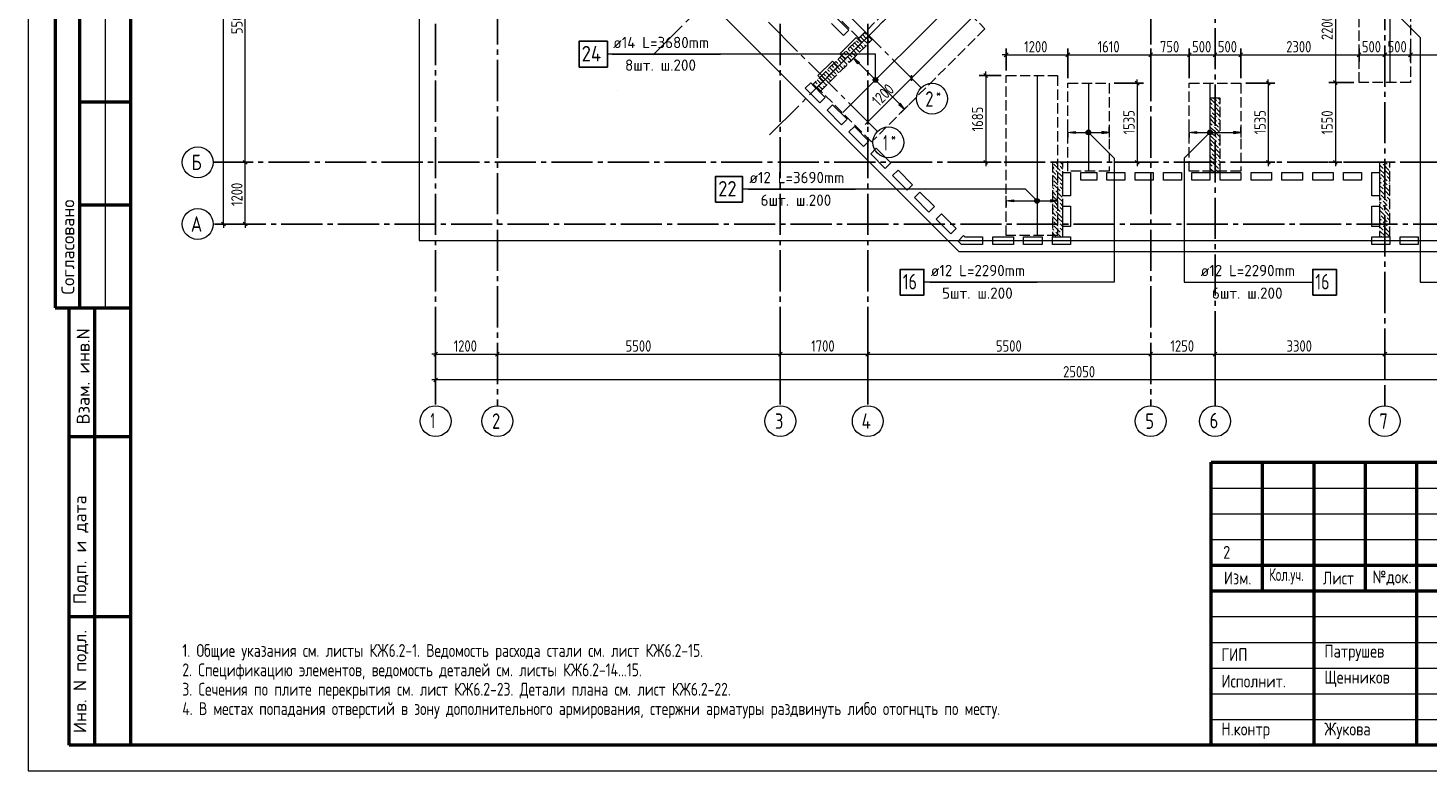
# Model space of a CAD drawing. Header units: millimetres. Extents: x 0 to 43617, y 0 to 59400.
# Tile 1 of 25: x 0 to 27214, y 0 to 14441. Entities that reach past the tile are written whole.
import ezdxf

# ---------------------------------------------------------------- set-up
doc = ezdxf.new("R2010")
doc.units = ezdxf.units.MM
doc.linetypes.add('______2', pattern=[270, 200, -70])
doc.linetypes.add('______5', pattern=[1100, 800, -100, 100, -100])
for name, color, linetype, lineweight in [('Standard', 7, 'Continuous', 25), ('ДОП Верх по У', 7, 'Continuous', 25), ('ЖБ Перекрытие верхний уровень', 7, 'Continuous', 35), ('ЖБ Пилон', 7, 'Continuous', 35), ('Оси', 40, '______5', 18), ('Позиционная метка номер позиции', 7, 'Continuous', 13), ('Примечания', 7, 'Continuous', 25)]:
    doc.layers.add(name, color=color, linetype=linetype, lineweight=lineweight)
doc.styles.add('GOST 2.304-81', font='txt')
doc.styles.add('ISOCPEUR', font='txt')

msp = doc.modelspace()

# ---------------------------------------------------------------- hatches: boundary and pattern name
at = {"layer": 'ДОП Верх по У', "linetype": 'Continuous', "lineweight": 13, "transparency": 33554687}
for points in [[(16134, 13743), (16050, 13856), (16163, 13771)], [(20354, 12391), (20214, 12411), (20354, 12431)], [(22714, 12391), (22574, 12411), (22714, 12431)], [(19154, 11060), (19014, 11080), (19154, 11100)]]:
    msp.add_hatch(color=7, dxfattribs=at).paths.add_polyline_path(points, flags=16)
for points in [[(16438, 13441), (16464, 13468), (16447, 13458)], [(16464, 13468), (16438, 13441), (16438, 13422)], [(16464, 13468), (16438, 13422), (16483, 13468)], [(16483, 13468), (16438, 13422), (16447, 13405)], [(16483, 13468), (16447, 13405), (16500, 13458)], [(16500, 13458), (16447, 13405), (16464, 13396)], [(16500, 13458), (16464, 13396), (16510, 13441)], [(16510, 13441), (16464, 13396), (16483, 13396)], [(16510, 13441), (16483, 13396), (16510, 13422)], [(16510, 13422), (16483, 13396), (16500, 13405)], [(16926, 12951), (17040, 12866), (16955, 12979)], [(20582, 12392), (20582, 12430), (20576, 12411)], [(20582, 12430), (20595, 12379), (20595, 12443)], [(20582, 12430), (20582, 12392), (20595, 12379)], [(20595, 12443), (20614, 12374), (20614, 12449)], [(20595, 12443), (20595, 12379), (20614, 12374)], [(20614, 12449), (20614, 12374), (20633, 12379)], [(20614, 12449), (20633, 12379), (20633, 12443)], [(20633, 12443), (20633, 12379), (20646, 12392)], [(20633, 12443), (20646, 12392), (20646, 12430)], [(20646, 12430), (20646, 12392), (20651, 12411)], [(20874, 12391), (21014, 12411), (20874, 12431)], [(22942, 12392), (22942, 12430), (22936, 12411)], [(22942, 12430), (22955, 12379), (22955, 12443)], [(22942, 12430), (22942, 12392), (22955, 12379)], [(22955, 12443), (22974, 12374), (22974, 12449)], [(22955, 12443), (22955, 12379), (22974, 12374)], [(22974, 12449), (22974, 12374), (22993, 12379)], [(22974, 12449), (22993, 12379), (22993, 12443)], [(22993, 12443), (22993, 12379), (23006, 12392)], [(22993, 12443), (23006, 12392), (23006, 12430)], [(23006, 12430), (23006, 12392), (23011, 12411)], [(23434, 12391), (23574, 12411), (23434, 12431)], [(19582, 11061), (19582, 11099), (19577, 11080)], [(19582, 11099), (19595, 11048), (19595, 11112)], [(19582, 11099), (19582, 11061), (19595, 11048)], [(19595, 11112), (19614, 11043), (19614, 11118)], [(19595, 11112), (19595, 11048), (19614, 11043)], [(19614, 11118), (19614, 11043), (19633, 11048)], [(19614, 11118), (19633, 11048), (19633, 11112)], [(19633, 11112), (19633, 11048), (19646, 11061)], [(19633, 11112), (19646, 11061), (19646, 11099)], [(19646, 11099), (19646, 11061), (19651, 11080)], [(19874, 11060), (20014, 11080), (19874, 11100)]]:
    msp.add_hatch(color=7, dxfattribs=at).paths.add_polyline_path(points)
at = {"layer": 'ЖБ Пилон', "linetype": 'Continuous', "lineweight": 18, "transparency": 33554687}
for points in [[(16314, 14293), (16321, 14300), (16327, 14293), (16321, 14287)], [(16314, 14213), (16321, 14220), (16327, 14213), (16321, 14207)], [(15914, 13893), (15921, 13900), (15927, 13893), (15921, 13887)], [(15994, 13973), (16001, 13980), (16007, 13973), (16001, 13967)], [(16074, 14053), (16081, 14060), (16087, 14053), (16081, 14047)], [(16114, 13933), (16121, 13940), (16127, 13933), (16121, 13927)], [(16154, 14133), (16161, 14140), (16167, 14133), (16161, 14127)], [(16194, 14013), (16201, 14020), (16207, 14013), (16201, 14007)], [(16234, 14133), (16241, 14140), (16247, 14133), (16241, 14127)], [(15674, 13653), (15681, 13660), (15687, 13653), (15681, 13647)], [(15754, 13733), (15761, 13740), (15767, 13733), (15761, 13727)], [(15794, 13613), (15801, 13620), (15807, 13613), (15801, 13607)], [(15834, 13733), (15841, 13740), (15847, 13733), (15841, 13727)], [(15914, 13813), (15921, 13820), (15927, 13813), (15921, 13807)], [(16034, 13853), (16041, 13860), (16047, 13853), (16041, 13847)], [(15354, 13333), (15361, 13340), (15367, 13333), (15361, 13327)], [(15434, 13333), (15441, 13340), (15447, 13333), (15441, 13327)], [(15514, 13493), (15521, 13500), (15527, 13493), (15521, 13487)], [(15514, 13413), (15521, 13420), (15527, 13413), (15521, 13407)], [(15594, 13573), (15601, 13580), (15607, 13573), (15601, 13567)], [(15634, 13453), (15641, 13460), (15647, 13453), (15641, 13447)], [(15714, 13533), (15721, 13540), (15727, 13533), (15721, 13527)], [(15394, 13213), (15401, 13220), (15407, 13213), (15401, 13207)], [(22994, 12813), (23001, 12820), (23007, 12813), (23001, 12807)], [(23034, 12933), (23041, 12940), (23047, 12933), (23041, 12927)], [(23074, 12813), (23081, 12820), (23087, 12813), (23081, 12807)], [(23114, 13013), (23121, 13020), (23127, 13013), (23121, 13007)], [(23154, 12893), (23161, 12900), (23167, 12893), (23161, 12887)], [(23034, 12533), (23041, 12540), (23047, 12533), (23041, 12527)], [(23114, 12693), (23121, 12700), (23127, 12693), (23121, 12687)], [(23114, 12613), (23121, 12620), (23127, 12613), (23121, 12607)], [(22994, 12413), (23001, 12420), (23007, 12413), (23001, 12407)], [(23074, 12413), (23081, 12420), (23087, 12413), (23081, 12407)], [(23114, 12293), (23121, 12300), (23127, 12293), (23121, 12287)], [(23154, 12493), (23161, 12500), (23167, 12493), (23161, 12487)], [(22994, 12013), (23001, 12020), (23007, 12013), (23001, 12007)], [(23034, 12133), (23041, 12140), (23047, 12133), (23041, 12127)], [(23074, 12013), (23081, 12020), (23087, 12013), (23081, 12007)], [(23114, 12213), (23121, 12220), (23127, 12213), (23121, 12207)], [(23154, 12093), (23161, 12100), (23167, 12093), (23161, 12087)], [(19914, 11813), (19921, 11820), (19927, 11813), (19921, 11807)], [(20034, 11773), (20041, 11780), (20047, 11773), (20041, 11767)], [(23034, 11733), (23041, 11740), (23047, 11733), (23041, 11727)], [(23114, 11893), (23121, 11900), (23127, 11893), (23121, 11887)], [(23114, 11813), (23121, 11820), (23127, 11813), (23121, 11807)], [(26314, 11813), (26321, 11820), (26327, 11813), (26321, 11807)], [(26434, 11773), (26441, 11780), (26447, 11773), (26441, 11767)], [(19914, 11493), (19921, 11500), (19927, 11493), (19921, 11487)], [(19954, 11693), (19961, 11700), (19967, 11693), (19961, 11687)], [(19994, 11573), (20001, 11580), (20007, 11573), (20001, 11567)], [(20034, 11453), (20041, 11460), (20047, 11453), (20041, 11447)], [(20074, 11653), (20081, 11660), (20087, 11653), (20081, 11647)], [(23154, 11693), (23161, 11700), (23167, 11693), (23161, 11687)], [(26274, 11613), (26281, 11620), (26287, 11613), (26281, 11607)], [(26314, 11493), (26321, 11500), (26327, 11493), (26321, 11487)], [(26354, 11693), (26361, 11700), (26367, 11693), (26361, 11687)], [(26394, 11573), (26401, 11580), (26407, 11573), (26401, 11567)], [(26434, 11453), (26441, 11460), (26447, 11453), (26441, 11447)], [(19914, 11413), (19921, 11420), (19927, 11413), (19921, 11407)], [(19954, 11293), (19961, 11300), (19967, 11293), (19961, 11287)], [(19994, 11173), (20001, 11180), (20007, 11173), (20001, 11167)], [(20034, 11373), (20041, 11380), (20047, 11373), (20041, 11367)], [(20074, 11253), (20081, 11260), (20087, 11253), (20081, 11247)], [(26274, 11213), (26281, 11220), (26287, 11213), (26281, 11207)], [(26314, 11413), (26321, 11420), (26327, 11413), (26321, 11407)], [(26354, 11293), (26361, 11300), (26367, 11293), (26361, 11287)], [(26394, 11173), (26401, 11180), (26407, 11173), (26401, 11167)], [(26434, 11373), (26441, 11380), (26447, 11373), (26441, 11367)], [(19914, 11093), (19921, 11100), (19927, 11093), (19921, 11087)], [(19914, 11013), (19921, 11020), (19927, 11013), (19921, 11007)], [(19954, 10893), (19961, 10900), (19967, 10893), (19961, 10887)], [(20034, 11053), (20041, 11060), (20047, 11053), (20041, 11047)], [(20034, 10973), (20041, 10980), (20047, 10973), (20041, 10967)], [(26314, 11093), (26321, 11100), (26327, 11093), (26321, 11087)], [(26314, 11013), (26321, 11020), (26327, 11013), (26321, 11007)], [(26354, 10893), (26361, 10900), (26367, 10893), (26361, 10887)], [(26434, 11053), (26441, 11060), (26447, 11053), (26441, 11047)], [(26434, 10973), (26441, 10980), (26447, 10973), (26441, 10967)], [(19914, 10693), (19921, 10700), (19927, 10693), (19921, 10687)], [(19914, 10613), (19921, 10620), (19927, 10613), (19921, 10607)], [(19994, 10773), (20001, 10780), (20007, 10773), (20001, 10767)], [(20034, 10653), (20041, 10660), (20047, 10653), (20041, 10647)], [(20074, 10853), (20081, 10860), (20087, 10853), (20081, 10847)], [(26274, 10813), (26281, 10820), (26287, 10813), (26281, 10807)], [(26314, 10693), (26321, 10700), (26327, 10693), (26321, 10687)], [(26314, 10613), (26321, 10620), (26327, 10613), (26321, 10607)], [(26394, 10773), (26401, 10780), (26407, 10773), (26401, 10767)], [(26434, 10653), (26441, 10660), (26447, 10653), (26441, 10647)], [(19954, 10493), (19961, 10500), (19967, 10493), (19961, 10487)], [(20034, 10573), (20041, 10580), (20047, 10573), (20041, 10567)], [(20074, 10453), (20081, 10460), (20087, 10453), (20081, 10447)], [(26274, 10413), (26281, 10420), (26287, 10413), (26281, 10407)], [(26354, 10493), (26361, 10500), (26367, 10493), (26361, 10487)], [(26434, 10573), (26441, 10580), (26447, 10573), (26441, 10567)]]:
    msp.add_hatch(color=7, dxfattribs=at).paths.add_polyline_path(points, flags=16)
at = {"layer": 'Позиционная метка номер позиции', "linetype": 'Continuous', "lineweight": 13, "transparency": 33554687}
for points in [[(16429, 13432), (16519, 13432), (16513, 13454)], [(16429, 13432), (16513, 13454), (16435, 13454)], [(16435, 13409), (16519, 13432), (16429, 13432)], [(16435, 13454), (16513, 13454), (16496, 13470)], [(16435, 13454), (16496, 13470), (16451, 13470)], [(16435, 13409), (16513, 13409), (16519, 13432)], [(16451, 13393), (16513, 13409), (16435, 13409)], [(16451, 13470), (16496, 13470), (16474, 13477)], [(16451, 13393), (16496, 13393), (16513, 13409)], [(16496, 13393), (16451, 13393), (16474, 13387)], [(20571, 12422), (20603, 12454), (20582, 12443)], [(20603, 12454), (20571, 12422), (20571, 12400)], [(20603, 12454), (20571, 12400), (20625, 12454)], [(20625, 12454), (20571, 12400), (20582, 12379)], [(20625, 12454), (20582, 12379), (20646, 12443)], [(20646, 12443), (20582, 12379), (20603, 12368)], [(20646, 12443), (20603, 12368), (20657, 12422)], [(20657, 12422), (20603, 12368), (20625, 12368)], [(20657, 12422), (20625, 12368), (20657, 12400)], [(20657, 12400), (20625, 12368), (20646, 12379)], [(23006, 12379), (22942, 12443), (22931, 12422)], [(23006, 12379), (22931, 12422), (22985, 12368)], [(22985, 12368), (22931, 12422), (22931, 12400)], [(22985, 12368), (22931, 12400), (22963, 12368)], [(22963, 12368), (22931, 12400), (22942, 12379)], [(23017, 12400), (22963, 12454), (22942, 12443)], [(23017, 12400), (22942, 12443), (23006, 12379)], [(23017, 12422), (22985, 12454), (22963, 12454)], [(23017, 12422), (22963, 12454), (23017, 12400)], [(22985, 12454), (23017, 12422), (23006, 12443)], [(19582, 11048), (19625, 11123), (19571, 11069)], [(19571, 11069), (19625, 11123), (19603, 11123)], [(19571, 11069), (19603, 11123), (19571, 11091)], [(19571, 11091), (19603, 11123), (19582, 11112)], [(19582, 11048), (19646, 11112), (19625, 11123)], [(19603, 11037), (19646, 11112), (19582, 11048)], [(19603, 11037), (19657, 11091), (19646, 11112)], [(19625, 11037), (19657, 11091), (19603, 11037)], [(19625, 11037), (19657, 11069), (19657, 11091)], [(19657, 11069), (19625, 11037), (19646, 11048)]]:
    msp.add_hatch(color=7, dxfattribs=at).paths.add_polyline_path(points)

# ---------------------------------------------------------------- linework, layer by layer
at = {"layer": 'Standard', "color": 7, "linetype": 'Continuous', "lineweight": 13, "transparency": 33554687}
for p, q in [((17173, 13468), (21846, 18142)), ((4221, 11830), (4221, 17330)), ((1500, 15500), (1500, 9000)), ((19014, 13917), (18939, 13917)), ((19014, 13917), (20214, 13917)), ((20214, 13917), (21824, 13917)), ((21824, 13917), (22574, 13917)), ((22574, 13917), (23074, 13917)), ((23074, 13917), (23574, 13917)), ((23574, 13917), (25874, 13917)), ((25874, 13917), (26374, 13917)), ((26374, 13917), (26874, 13917)), ((26874, 13917), (28874, 13917)), ((16324, 12619), (17173, 13468)), ((18617, 13517), (18617, 13592)), ((21562, 13367), (21562, 13442)), ((24110, 13367), (24110, 13442)), ((25413, 13380), (25413, 11830)), ((16324, 12619), (16271, 12566)), ((18617, 11830), (18617, 11755)), ((21562, 11830), (21562, 11755)), ((24110, 11830), (24110, 11755)), ((25413, 11830), (25413, 11755)), ((3802, 10630), (3802, 10555)), ((4221, 10630), (4221, 10555)), ((7924, 8100), (7849, 8100)), ((7924, 8100), (9124, 8100)), ((9124, 8100), (14624, 8100)), ((14624, 8100), (16324, 8100)), ((16324, 8100), (21824, 8100)), ((21824, 8100), (23074, 8100)), ((23074, 8100), (26374, 8100)), ((26374, 8100), (29674, 8100)), ((7924, 7600), (7849, 7600)), ((32974, 7600), (7924, 7600)), ((23000, 5500), (29500, 5500)), ((23000, 5000), (29500, 5000)), ((23000, 4500), (29500, 4500)), ((23000, 3000), (29500, 3000)), ((23000, 2500), (29500, 2500)), ((23000, 2500), (29500, 2500)), ((23000, 2000), (29500, 2000)), ((23000, 2000), (29500, 2000)), ((23000, 1500), (29500, 1500)), ((23000, 1000), (29500, 1000))]:
    msp.add_line(p, q, dxfattribs=at)
at = {"layer": 'Standard', "color": 7, "linetype": 'Continuous', "lineweight": 50, "transparency": 33554687}
for p, q in [((527, 15500), (527, 9000)), ((527, 15500), (527, 9000)), ((1000, 15500), (1000, 9000)), ((2000, 13000), (1000, 13000)), ((2000, 11000), (1000, 11000)), ((0, 9000), (6, 9000)), ((527, 9000), (2000, 9000)), ((800, 500), (800, 9000)), ((800, 500), (800, 9000)), ((1300, 500), (1300, 9000)), ((800, 6500), (2000, 6500)), ((23000, 500), (23000, 6000)), ((23000, 6000), (41500, 6000)), ((24000, 3500), (24000, 6000)), ((25000, 500), (25000, 6000)), ((26000, 3500), (26000, 6000)), ((27000, 500), (27000, 6000)), ((23000, 4000), (29500, 4000)), ((23000, 4000), (29500, 4000)), ((23000, 3500), (29500, 3500)), ((23000, 3500), (29500, 3500)), ((800, 3000), (2000, 3000)), ((2000, 500), (800, 500))]:
    msp.add_line(p, q, dxfattribs=at)
at = {"layer": 'Standard', "color": 7, "linetype": 'Continuous', "lineweight": 25, "transparency": 33554687}
for p, q in [((18977, 13880), (19051, 13955)), ((20177, 13880), (20251, 13955)), ((21786, 13880), (21861, 13955)), ((22536, 13880), (22611, 13955)), ((23036, 13880), (23111, 13955)), ((23536, 13880), (23611, 13955)), ((25836, 13880), (25911, 13955)), ((26336, 13880), (26411, 13955)), ((26836, 13880), (26911, 13955)), ((17173, 13415), (17173, 13521)), ((18579, 13555), (18654, 13480)), ((21524, 13405), (21599, 13330)), ((24072, 13405), (24147, 13330)), ((25376, 13418), (25451, 13343)), ((16324, 12566), (16324, 12672)), ((4258, 11793), (4183, 11868)), ((18579, 11868), (18654, 11793)), ((21524, 11868), (21599, 11793)), ((24072, 11868), (24147, 11793)), ((25376, 11868), (25451, 11793)), ((3839, 10593), (3764, 10668)), ((4258, 10593), (4183, 10668)), ((7886, 8063), (7961, 8138)), ((9086, 8063), (9161, 8138)), ((14586, 8063), (14661, 8138)), ((16286, 8063), (16361, 8138)), ((21786, 8063), (21861, 8138)), ((23036, 8063), (23111, 8138)), ((26336, 8063), (26411, 8138)), ((7961, 7638), (7886, 7563)), ((23000, 500), (41500, 500)), ((23000, 500), (41500, 500)), ((23000, 500), (41500, 500))]:
    msp.add_line(p, q, dxfattribs=at)
at = {"layer": 'Standard', "color": 251, "linetype": 'Continuous', "lineweight": -3, "true_color": 0x656565, "transparency": 33554687}
for p, q in [((19014, 13917), (19014, 14042)), ((19014, 13917), (19014, 13792)), ((19014, 13917), (19014, 13617)), ((20214, 13917), (20214, 14042)), ((20214, 13917), (20214, 13792)), ((20214, 13917), (20214, 13467)), ((21824, 13917), (21824, 14042)), ((21824, 13917), (21824, 13792)), ((21824, 13917), (21824, 13267)), ((22574, 13917), (22574, 14042)), ((22574, 13917), (22574, 13792)), ((22574, 13917), (22574, 13467)), ((23074, 13917), (23074, 14042)), ((23074, 13917), (23074, 13792)), ((23074, 13917), (23074, 13717)), ((23574, 13917), (23574, 14042)), ((23574, 13917), (23574, 13792)), ((23574, 13917), (23574, 13467)), ((25874, 13917), (25874, 14042)), ((25874, 13917), (25874, 13792)), ((25874, 13917), (25874, 13917)), ((26374, 13917), (26374, 14042)), ((26374, 13917), (26374, 13792)), ((26374, 13917), (26374, 13639)), ((26874, 13917), (26874, 14042)), ((26874, 13917), (26874, 13792)), ((26874, 13917), (26874, 13917)), ((17173, 13468), (17084, 13556)), ((17173, 13468), (17261, 13379)), ((17173, 13468), (17291, 13349)), ((18617, 13517), (18492, 13517)), ((18617, 13517), (18742, 13517)), ((18617, 13517), (18914, 13517)), ((21562, 13367), (21114, 13367)), ((21562, 13367), (21437, 13367)), ((21562, 13367), (21687, 13367)), ((24110, 13367), (23674, 13367)), ((24110, 13367), (23985, 13367)), ((24110, 13367), (24235, 13367)), ((25413, 13380), (25288, 13380)), ((25413, 13380), (25538, 13380)), ((25413, 13380), (25774, 13380)), ((16324, 12619), (16236, 12707)), ((16324, 12619), (16412, 12531)), ((16324, 12619), (16443, 12501)), ((4221, 11830), (4096, 11830)), ((4221, 11830), (4346, 11830)), ((4221, 11830), (4221, 11830)), ((18617, 11830), (18492, 11830)), ((18617, 11830), (18742, 11830)), ((18617, 11830), (18914, 11830)), ((21562, 11830), (21114, 11830)), ((21562, 11830), (21437, 11830)), ((21562, 11830), (21687, 11830)), ((24110, 11830), (23674, 11830)), ((24110, 11830), (23985, 11830)), ((24110, 11830), (24235, 11830)), ((25413, 11830), (25288, 11830)), ((25413, 11830), (25363, 11830)), ((25413, 11830), (25538, 11830)), ((3802, 10630), (3677, 10630)), ((3802, 10630), (3700, 10630)), ((3802, 10630), (3927, 10630)), ((4221, 10630), (4096, 10630)), ((4221, 10630), (4346, 10630)), ((4221, 10630), (4221, 10630)), ((7924, 8100), (7924, 8225)), ((9124, 8100), (9124, 8225)), ((14624, 8100), (14624, 8225)), ((16324, 8100), (16324, 8225)), ((21824, 8100), (21824, 8225)), ((23074, 8100), (23074, 8225)), ((26374, 8100), (26374, 8225)), ((7924, 8100), (7924, 7975)), ((7924, 8100), (7924, 7648)), ((9124, 8100), (9124, 7975)), ((9124, 8100), (9124, 7648)), ((14624, 8100), (14624, 7975)), ((14624, 8100), (14624, 7648)), ((16324, 8100), (16324, 7975)), ((16324, 8100), (16324, 7648)), ((21824, 8100), (21824, 7975)), ((21824, 8100), (21824, 7648)), ((23074, 8100), (23074, 7975)), ((23074, 8100), (23074, 7648)), ((26374, 8100), (26374, 7975)), ((26374, 8100), (26374, 7648)), ((7924, 7600), (7924, 7725)), ((7924, 7600), (7924, 7475)), ((7924, 7600), (7924, 7550))]:
    msp.add_line(p, q, dxfattribs=at)
at = {"layer": 'Standard', "color": 7, "linetype": 'Continuous', "lineweight": 13, "transparency": 33554687}
msp.add_lwpolyline([(0, 0), (42000, 0), (42000, 59400), (0, 59400), (0, 0)], close=True, dxfattribs=at)
at = {"layer": 'Standard', "color": 7, "linetype": 'Continuous', "lineweight": 50, "transparency": 33554687}
msp.add_lwpolyline([(2000, 58900), (41500, 58900), (41500, 500), (2000, 500), (2000, 58900)], close=True, dxfattribs=at)
at = {"layer": 'Standard', "color": 7, "linetype": 'Continuous', "lineweight": 13, "transparency": 33554687}
for points in [[(3802, 10630), (3802, 33448), (3802, 33448), (3802, 57120)], [(25413, 15580), (25413, 14203), (25413, 14203), (25413, 13380)], [(18617, 13517), (18617, 12400), (18617, 12400), (18617, 11830)], [(21562, 13367), (21562, 12352), (21562, 12352), (21562, 11830)], [(24110, 13367), (24110, 12364), (24110, 12364), (24110, 11830)], [(4221, 10630), (4221, 10920), (4221, 10920), (4221, 11830)]]:
    msp.add_lwpolyline(points, dxfattribs=at)
at = {"layer": 'Standard', "color": 254, "linetype": 'Continuous', "lineweight": 13, "true_color": 0xc4c4ff, "transparency": 33554687}
msp.add_lwpolyline([(7605, 10311), (32674, 10311), (32674, 57020), (7605, 57020), (7605, 10311)], dxfattribs=at)
at = {"layer": 'ДОП Верх по У', "color": 7, "linetype": 'Continuous', "lineweight": 18, "transparency": 33554687}
for p, q in [((26474, 15574), (26474, 13386)), ((18029, 14987), (15839, 12796)), ((19614, 13511), (19614, 10411)), ((20614, 13361), (20614, 11661)), ((22974, 13361), (22974, 11661))]:
    msp.add_line(p, q, dxfattribs=at)
at = {"layer": 'ДОП Верх по У', "color": 7, "linetype": 'Continuous', "lineweight": 13, "transparency": 33554687}
for p, q in [((11354, 13932), (13462, 13932)), ((14001, 11306), (16087, 11306)), ((17528, 9500), (19614, 9500)), ((22774, 9500), (24860, 9500))]:
    msp.add_line(p, q, dxfattribs=at)
at = {"layer": 'ДОП Верх по У', "color": 251, "linetype": 'Continuous', "lineweight": 13, "true_color": 0x494949, "transparency": 33554687}
for p, q in [((16050, 13856), (16120, 13927)), ((16050, 13856), (15979, 13785)), ((16050, 13856), (16163, 13771)), ((16134, 13743), (16050, 13856)), ((16050, 13856), (16050, 13856)), ((16163, 13771), (16134, 13743)), ((16149, 13757), (16453, 13453)), ((16447, 13405), (16447, 13405)), ((16495, 13410), (16941, 12965)), ((16500, 13458), (16500, 13458)), ((16955, 12979), (16926, 12951)), ((16926, 12951), (17040, 12866)), ((17040, 12866), (16955, 12979)), ((17040, 12866), (16969, 12795)), ((17040, 12866), (17110, 12937)), ((17040, 12866), (17040, 12866)), ((20214, 12411), (20214, 12511)), ((20214, 12411), (20354, 12431)), ((20354, 12391), (20214, 12411)), ((20214, 12411), (20214, 12311)), ((20214, 12411), (20214, 12411)), ((20354, 12431), (20354, 12391)), ((20354, 12411), (20584, 12411)), ((20614, 12449), (20614, 12449)), ((20614, 12374), (20614, 12374)), ((20644, 12411), (20874, 12411)), ((21014, 12411), (20874, 12431)), ((20874, 12431), (20874, 12391)), ((20874, 12391), (21014, 12411)), ((21014, 12411), (21014, 12511)), ((21014, 12411), (21014, 12311)), ((21014, 12411), (21014, 12411)), ((22574, 12411), (22574, 12511)), ((22574, 12411), (22714, 12431)), ((22714, 12391), (22574, 12411)), ((22574, 12411), (22574, 12311)), ((22574, 12411), (22574, 12411)), ((22714, 12431), (22714, 12391)), ((22714, 12411), (22944, 12411)), ((22974, 12449), (22974, 12449)), ((22974, 12374), (22974, 12374)), ((23004, 12411), (23434, 12411)), ((23574, 12411), (23434, 12431)), ((23434, 12431), (23434, 12391)), ((23434, 12391), (23574, 12411)), ((23574, 12411), (23574, 12511)), ((23574, 12411), (23574, 12311)), ((23574, 12411), (23574, 12411)), ((19014, 11080), (19014, 11180)), ((20014, 11080), (20014, 11180)), ((19014, 11080), (19154, 11100)), ((19154, 11060), (19014, 11080)), ((19014, 11080), (19014, 10980)), ((19014, 11080), (19014, 11080)), ((19154, 11100), (19154, 11060)), ((19154, 11080), (19584, 11080)), ((19614, 11118), (19614, 11118)), ((19614, 11043), (19614, 11043)), ((19644, 11080), (19874, 11080)), ((20014, 11080), (19874, 11100)), ((19874, 11100), (19874, 11060)), ((19874, 11060), (20014, 11080)), ((20014, 11080), (20014, 10980)), ((20014, 11080), (20014, 11080))]:
    msp.add_line(p, q, dxfattribs=at)
at = {"layer": 'ДОП Верх по У', "color": 7, "linetype": 'Continuous', "lineweight": 25, "transparency": 33554687}
for points in [[(10712, 13682), (11262, 13682), (11262, 14182), (10712, 14182), (10712, 13682)], [(13367, 11056), (13887, 11056), (13887, 11556), (13367, 11556), (13367, 11056)], [(16954, 9250), (17414, 9250), (17414, 9750), (16954, 9750), (16954, 9250)], [(24974, 9250), (25434, 9250), (25434, 9750), (24974, 9750), (24974, 9250)]]:
    msp.add_lwpolyline(points, dxfattribs=at)
at = {"layer": 'ДОП Верх по У', "color": 251, "linetype": 'Continuous', "lineweight": 13, "true_color": 0x494949, "transparency": 33554687}
for centre in [(16474, 13432), (20614, 12411), (22974, 12411), (19614, 11080)]:
    msp.add_circle(centre, 37.5, dxfattribs=at)
at = {"layer": 'ЖБ Перекрытие верхний уровень', "color": 7, "linetype": 'Continuous', "lineweight": 18, "transparency": 33554687}
for p, q in [((10527, 17667), (15264, 12929)), ((15851, 14294), (15618, 14527)), ((15724, 14633), (15957, 14400)), ((15781, 13940), (16099, 14259)), ((15957, 14400), (15851, 14294)), ((16205, 14152), (15887, 13834)), ((16099, 14259), (16205, 14152)), ((15887, 13834), (15781, 13940)), ((15356, 13516), (15639, 13799)), ((15745, 13693), (15462, 13410)), ((15639, 13799), (15745, 13693)), ((15109, 13269), (15215, 13375)), ((15215, 13375), (15498, 13092)), ((15462, 13410), (15356, 13516)), ((15392, 12986), (15109, 13269)), ((15498, 13092), (15392, 12986)), ((15264, 12929), (18094, 10100)), ((15533, 12844), (15639, 12950)), ((15816, 12561), (15533, 12844)), ((15639, 12950), (15922, 12668)), ((15922, 12668), (15816, 12561)), ((15957, 12420), (16063, 12526)), ((16063, 12526), (16346, 12243)), ((16240, 12137), (15957, 12420)), ((16346, 12243), (16240, 12137)), ((16382, 11996), (16488, 12102)), ((16664, 11713), (16382, 11996)), ((16488, 12102), (16771, 11819)), ((16771, 11819), (16664, 11713)), ((16806, 11571), (16912, 11678)), ((17089, 11289), (16806, 11571)), ((16912, 11678), (17195, 11395)), ((20114, 11630), (20264, 11630)), ((20114, 11180), (20114, 11630)), ((20264, 11630), (20264, 11180)), ((20464, 11480), (20464, 11630)), ((20464, 11630), (20774, 11630)), ((20774, 11480), (20464, 11480)), ((20774, 11630), (20774, 11480)), ((20974, 11630), (21324, 11630)), ((20974, 11480), (20974, 11630)), ((21324, 11480), (20974, 11480)), ((21324, 11630), (21324, 11480)), ((21524, 11480), (21524, 11630)), ((21524, 11630), (21874, 11630)), ((21874, 11480), (21524, 11480)), ((21874, 11630), (21874, 11480)), ((22074, 11630), (22424, 11630)), ((22074, 11480), (22074, 11630)), ((22424, 11480), (22074, 11480)), ((22424, 11630), (22424, 11480)), ((22624, 11480), (22624, 11630)), ((22624, 11630), (22974, 11630)), ((22974, 11480), (22624, 11480)), ((22974, 11630), (22974, 11480)), ((23174, 11630), (23574, 11630)), ((23174, 11480), (23174, 11630)), ((23574, 11480), (23174, 11480)), ((23574, 11630), (23574, 11480)), ((23774, 11480), (23774, 11630)), ((23774, 11630), (24174, 11630)), ((24174, 11480), (23774, 11480)), ((24174, 11630), (24174, 11480)), ((24374, 11630), (24774, 11630)), ((24374, 11480), (24374, 11630)), ((24774, 11480), (24374, 11480)), ((24774, 11630), (24774, 11480)), ((24974, 11480), (24974, 11630)), ((24974, 11630), (25374, 11630)), ((25374, 11480), (24974, 11480)), ((25374, 11630), (25374, 11480)), ((25574, 11630), (25924, 11630)), ((25574, 11480), (25574, 11630)), ((25924, 11480), (25574, 11480)), ((25924, 11630), (25924, 11480)), ((26124, 11180), (26124, 11630)), ((26124, 11630), (26274, 11630)), ((26274, 11630), (26274, 11180)), ((17195, 11395), (17089, 11289)), ((17230, 11147), (17336, 11253)), ((17336, 11253), (17619, 10970)), ((20264, 11180), (20114, 11180)), ((26274, 11180), (26124, 11180)), ((17513, 10864), (17230, 11147)), ((17619, 10970), (17513, 10864)), ((20114, 10580), (20114, 10980)), ((20114, 10980), (20264, 10980)), ((20264, 10980), (20264, 10580)), ((26124, 10980), (26274, 10980)), ((26124, 10580), (26124, 10980)), ((26274, 10980), (26274, 10580)), ((17654, 10723), (17760, 10829)), ((17937, 10440), (17654, 10723)), ((17760, 10829), (18043, 10546)), ((18043, 10546), (17937, 10440)), ((18079, 10299), (18185, 10405)), ((18185, 10405), (18210, 10380)), ((18210, 10380), (18554, 10380)), ((18554, 10380), (18554, 10230)), ((18754, 10380), (19154, 10380)), ((18754, 10230), (18754, 10380)), ((19154, 10380), (19154, 10230)), ((19354, 10230), (19354, 10380)), ((19354, 10380), (19714, 10380)), ((19714, 10380), (19714, 10230)), ((19914, 10380), (20264, 10380)), ((19914, 10230), (19914, 10380)), ((20264, 10580), (20114, 10580)), ((20264, 10380), (20264, 10230)), ((26274, 10580), (26124, 10580)), ((26124, 10230), (26124, 10380)), ((26124, 10380), (26474, 10380)), ((26474, 10380), (26474, 10230)), ((26674, 10380), (27024, 10380)), ((26674, 10230), (26674, 10380)), ((27024, 10380), (27024, 10230)), ((18147, 10230), (18079, 10299)), ((18094, 10100), (33074, 10100)), ((18554, 10230), (18147, 10230)), ((19154, 10230), (18754, 10230)), ((19714, 10230), (19354, 10230)), ((20264, 10230), (19914, 10230)), ((26474, 10230), (26124, 10230)), ((27024, 10230), (26674, 10230))]:
    msp.add_line(p, q, dxfattribs=at)
at = {"layer": 'ЖБ Пилон', "color": 253, "linetype": '______2', "lineweight": 13, "true_color": 0xa0a0a0, "transparency": 33554687}
for p, q in [((16276, 14365), (15250, 13339)), ((15392, 13198), (16417, 14223)), ((16417, 14223), (16276, 14365)), ((15250, 13339), (15392, 13198)), ((22974, 13080), (22974, 11630)), ((23174, 13080), (22974, 13080)), ((23174, 11630), (23174, 13080)), ((19914, 11830), (19914, 10380)), ((20114, 11830), (19914, 11830)), ((20114, 10380), (20114, 11830)), ((26274, 11830), (26274, 10380)), ((26474, 11830), (26274, 11830)), ((26474, 10380), (26474, 11830)), ((22974, 11630), (23174, 11630)), ((19914, 10380), (20114, 10380)), ((26274, 10380), (26474, 10380))]:
    msp.add_line(p, q, dxfattribs=at)
at = {"layer": 'ЖБ Пилон', "color": 9, "linetype": 'Continuous', "lineweight": 18, "true_color": 0xc7c7c7, "transparency": 33554687}
for p, q in [((16063, 14152), (16181, 14033)), ((16103, 14192), (16141, 14153)), ((16143, 14232), (16221, 14153)), ((16183, 14272), (16221, 14233)), ((16221, 14233), (16324, 14130)), ((16223, 14312), (16301, 14233)), ((16263, 14352), (16301, 14313)), ((16381, 14233), (16341, 14273)), ((16341, 14193), (16364, 14170)), ((16404, 14210), (16381, 14233)), ((15823, 13912), (15901, 13833)), ((15863, 13952), (15901, 13913)), ((15903, 13992), (16021, 13873)), ((15943, 14032), (15981, 13993)), ((15983, 14072), (16101, 13953)), ((16084, 13890), (16021, 13953)), ((16023, 14112), (16061, 14073)), ((16164, 13970), (16101, 14033)), ((16221, 14073), (16181, 14113)), ((16244, 14050), (16221, 14073)), ((16261, 14113), (16284, 14090)), ((15543, 13632), (15581, 13593)), ((15583, 13672), (15701, 13553)), ((15623, 13712), (15661, 13673)), ((15663, 13752), (15781, 13633)), ((15764, 13570), (15701, 13633)), ((15703, 13792), (15741, 13753)), ((15743, 13832), (15821, 13753)), ((15821, 13673), (15781, 13713)), ((15783, 13872), (15821, 13833)), ((15821, 13833), (15924, 13730)), ((15844, 13650), (15821, 13673)), ((15861, 13713), (15884, 13690)), ((15981, 13833), (15941, 13873)), ((15941, 13793), (15964, 13770)), ((16004, 13810), (15981, 13833)), ((15263, 13352), (15381, 13233)), ((15303, 13392), (15341, 13353)), ((15343, 13432), (15421, 13353)), ((15383, 13472), (15421, 13433)), ((15421, 13433), (15524, 13330)), ((15423, 13512), (15501, 13433)), ((15463, 13552), (15501, 13513)), ((15503, 13592), (15621, 13473)), ((15581, 13433), (15541, 13473)), ((15541, 13393), (15564, 13370)), ((15604, 13410), (15581, 13433)), ((15684, 13490), (15621, 13553)), ((15421, 13273), (15381, 13313)), ((15444, 13250), (15421, 13273)), ((15461, 13313), (15484, 13290)), ((22974, 13080), (23021, 13033)), ((23054, 13080), (23101, 13033)), ((23174, 13040), (23141, 13073)), ((22974, 13000), (23021, 12953)), ((22974, 12840), (22981, 12833)), ((23021, 12873), (22981, 12913)), ((23021, 13033), (23141, 12913)), ((23061, 12833), (23021, 12873)), ((23021, 12793), (23101, 12713)), ((23061, 12913), (23174, 12800)), ((23101, 12793), (23174, 12720)), ((23141, 12993), (23174, 12960)), ((23021, 12713), (22974, 12760)), ((22974, 12680), (23021, 12633)), ((22974, 12600), (23021, 12553)), ((23021, 12713), (23101, 12633)), ((23021, 12633), (23141, 12513)), ((23174, 12640), (23141, 12673)), ((23141, 12593), (23174, 12560)), ((22974, 12440), (22981, 12433)), ((23021, 12313), (22974, 12360)), ((22974, 12280), (23021, 12233)), ((23021, 12473), (22981, 12513)), ((23061, 12433), (23021, 12473)), ((23021, 12393), (23101, 12313)), ((23021, 12313), (23101, 12233)), ((23061, 12513), (23174, 12400)), ((23101, 12393), (23174, 12320)), ((23174, 12240), (23141, 12273)), ((22974, 12200), (23021, 12153)), ((22974, 12040), (22981, 12033)), ((23021, 12073), (22981, 12113)), ((23021, 12233), (23141, 12113)), ((23061, 12033), (23021, 12073)), ((23021, 11993), (23101, 11913)), ((23061, 12113), (23174, 12000)), ((23101, 11993), (23174, 11920)), ((23141, 12193), (23174, 12160)), ((19914, 11740), (19941, 11713)), ((19941, 11793), (20061, 11673)), ((20021, 11793), (19984, 11830)), ((20061, 11753), (20114, 11700)), ((20064, 11830), (20114, 11780)), ((23021, 11913), (22974, 11960)), ((22974, 11880), (23021, 11833)), ((22974, 11800), (23021, 11753)), ((23021, 11673), (22981, 11713)), ((23021, 11913), (23101, 11833)), ((23021, 11833), (23141, 11713)), ((23061, 11713), (23144, 11630)), ((23174, 11840), (23141, 11873)), ((23141, 11793), (23174, 11760)), ((26274, 11780), (26341, 11713)), ((26341, 11793), (26461, 11673)), ((26421, 11793), (26384, 11830)), ((26461, 11753), (26474, 11740)), ((26464, 11830), (26474, 11820)), ((19914, 11660), (19981, 11593)), ((19914, 11580), (20021, 11473)), ((19981, 11433), (19941, 11473)), ((19981, 11673), (20101, 11553)), ((20021, 11393), (19981, 11433)), ((20114, 11460), (20021, 11553)), ((20061, 11433), (20114, 11380)), ((20114, 11620), (20101, 11633)), ((22974, 11640), (22981, 11633)), ((23061, 11633), (23021, 11673)), ((26274, 11700), (26381, 11593)), ((26274, 11540), (26301, 11513)), ((26274, 11460), (26301, 11433)), ((26301, 11593), (26421, 11473)), ((26381, 11433), (26341, 11473)), ((26381, 11673), (26474, 11580)), ((26421, 11393), (26381, 11433)), ((26474, 11500), (26421, 11553)), ((26461, 11433), (26474, 11420)), ((19914, 11340), (19941, 11313)), ((19914, 11260), (19981, 11193)), ((19914, 11180), (20021, 11073)), ((19941, 11393), (20061, 11273)), ((19981, 11273), (20101, 11153)), ((20061, 11353), (20114, 11300)), ((20114, 11220), (20101, 11233)), ((26274, 11380), (26341, 11313)), ((26274, 11300), (26381, 11193)), ((26301, 11193), (26421, 11073)), ((26341, 11393), (26461, 11273)), ((26381, 11273), (26474, 11180)), ((26461, 11353), (26474, 11340)), ((19914, 10940), (19941, 10913)), ((19981, 11033), (19941, 11073)), ((19941, 10993), (20061, 10873)), ((20021, 10993), (19981, 11033)), ((20114, 11060), (20021, 11153)), ((20061, 11033), (20114, 10980)), ((20061, 10953), (20114, 10900)), ((26274, 11140), (26301, 11113)), ((26274, 11060), (26301, 11033)), ((26274, 10980), (26341, 10913)), ((26274, 10900), (26381, 10793)), ((26381, 11033), (26341, 11073)), ((26341, 10993), (26461, 10873)), ((26421, 10993), (26381, 11033)), ((26474, 11100), (26421, 11153)), ((26461, 11033), (26474, 11020)), ((26461, 10953), (26474, 10940)), ((19914, 10860), (19981, 10793)), ((19914, 10780), (20021, 10673)), ((19981, 10633), (19941, 10673)), ((19981, 10873), (20101, 10753)), ((20021, 10593), (19981, 10633)), ((20114, 10660), (20021, 10753)), ((20061, 10633), (20114, 10580)), ((20114, 10820), (20101, 10833)), ((26274, 10740), (26301, 10713)), ((26274, 10660), (26301, 10633)), ((26301, 10793), (26421, 10673)), ((26381, 10633), (26341, 10673)), ((26381, 10873), (26474, 10780)), ((26421, 10593), (26381, 10633)), ((26474, 10700), (26421, 10753)), ((26461, 10633), (26474, 10620)), ((19914, 10540), (19941, 10513)), ((19914, 10460), (19981, 10393)), ((19914, 10380), (19914, 10380)), ((19941, 10593), (20061, 10473)), ((19981, 10473), (20074, 10380)), ((20061, 10553), (20114, 10500)), ((20114, 10420), (20101, 10433)), ((26274, 10580), (26341, 10513)), ((26274, 10500), (26381, 10393)), ((26301, 10393), (26314, 10380)), ((26341, 10593), (26461, 10473)), ((26381, 10473), (26474, 10380)), ((26461, 10553), (26474, 10540))]:
    msp.add_line(p, q, dxfattribs=at)
at = {"layer": 'Оси', "color": 8, "linetype": '______5', "lineweight": -3, "transparency": 33554687}
for p, q in [((9124, 57820), (9124, 7100)), ((21824, 57820), (21824, 7100)), ((7924, 57420), (7924, 7100)), ((14624, 57420), (14624, 7100)), ((16324, 57420), (16324, 7100)), ((12153, 13919), (31163, 32929)), ((14416, 12363), (33072, 31020)), ((26374, 25100), (26374, 7100)), ((23074, 23240), (23074, 7100)), ((16513, 12430), (7200, 21743)), ((17362, 13278), (10923, 19717)), ((11467, 13233), (11467, 13233)), ((11467, 13233), (11467, 13233)), ((34074, 11830), (3600, 11830)), ((13376, 11324), (13376, 11324)), ((13376, 11324), (13376, 11324)), ((33224, 10630), (3600, 10630))]:
    msp.add_line(p, q, dxfattribs=at)
at = {"layer": 'Оси', "color": 7, "linetype": 'Continuous', "lineweight": 13, "transparency": 33554687}
for centre in [(17574, 13066), (16725, 12218), (3300, 11830), (3300, 10630), (7924, 6800), (9124, 6800), (14624, 6800), (16324, 6800), (21824, 6800), (23074, 6800), (26374, 6800)]:
    msp.add_circle(centre, 300, dxfattribs=at)
at = {"layer": 'Позиционная метка номер позиции', "color": 7, "linetype": 'Continuous', "lineweight": 13, "transparency": 33554687}
for p, q in [((16429, 13432), (16429, 13432)), ((16474, 13477), (16474, 13477)), ((16474, 13387), (16474, 13387)), ((16519, 13432), (16519, 13432)), ((20582, 12443), (20582, 12443)), ((20582, 12379), (20582, 12379)), ((20646, 12443), (20646, 12443)), ((20646, 12379), (20646, 12379)), ((22942, 12443), (22942, 12443)), ((22942, 12379), (22942, 12379)), ((23006, 12443), (23006, 12443)), ((23006, 12379), (23006, 12379)), ((19582, 11112), (19582, 11112)), ((19582, 11048), (19582, 11048)), ((19646, 11112), (19646, 11112)), ((19646, 11048), (19646, 11048))]:
    msp.add_line(p, q, dxfattribs=at)
for points in [[(26474, 14845), (27061, 14258), (27061, 9500), (29561, 9500)], [(16474, 13432), (16474, 13932), (11262, 13932)], [(20614, 12411), (21114, 11911), (21114, 9500), (17414, 9500)], [(22974, 12411), (22474, 11911), (22474, 9500), (24974, 9500)], [(19614, 11080), (19388, 11306), (13887, 11306)]]:
    msp.add_lwpolyline(points, dxfattribs=at)
for centre in [(16474, 13432), (20614, 12411), (22974, 12411), (19614, 11080)]:
    msp.add_circle(centre, 45, dxfattribs=at)
at = {"layer": 'Примечания', "color": 7, "linetype": '______2', "lineweight": 18, "transparency": 33554687}
for p, q in [((25874, 13380), (25874, 15580)), ((26874, 15580), (26874, 13380)), ((15339, 13286), (17539, 15487)), ((17221, 15310), (16152, 14241)), ((17539, 15487), (18600, 14426)), ((16152, 14241), (15728, 14665)), ((18600, 14426), (16399, 12226)), ((19014, 13517), (20014, 13517)), ((19014, 10405), (19014, 13517)), ((20014, 13517), (20014, 10405)), ((20214, 13367), (21014, 13367)), ((20214, 11655), (20214, 13367)), ((21014, 13367), (21014, 11655)), ((22574, 13367), (23574, 13367)), ((22574, 11655), (22574, 13367)), ((23574, 13367), (23574, 11655)), ((26874, 13380), (25874, 13380)), ((16399, 12226), (15339, 13286)), ((21014, 11655), (20214, 11655)), ((23574, 11655), (22574, 11655)), ((20014, 10405), (19014, 10405))]:
    msp.add_line(p, q, dxfattribs=at)

# ---------------------------------------------------------------- texts
at = {"layer": 'Standard', "color": 7, "linetype": 'Continuous', "lineweight": 25, "transparency": 33554687, "char_height": 220, "attachment_point": 7, "style": 'GOST 2.304-81'}
for s, insert, width, rotation in [('5500', (4171, 14322), 641.48, 90), ('2200', (25363, 14206), 672.63, 90), ('1200', (16536, 12902), 625.74, 45), ('1685', (18567, 12431), 610.17, 90), ('1535', (21511, 12372), 579.02, 90), ('1535', (24060, 12372), 579.02, 90), ('1550', (25363, 12370), 594.59, 90), ('1200', (4170, 10980), 625.74, 90)]:
    msp.add_mtext(s, dxfattribs=dict(at, insert=insert, width=width, rotation=rotation))
at = {"layer": 'Standard', "color": 7, "linetype": 'Continuous', "lineweight": 25, "transparency": 33554687, "attachment_point": 7, "style": 'GOST 2.304-81'}
for s, insert, char_height, width in [('1200', (19364, 13967), 220, 625.74), ('1610', (20792, 13967), 220, 578.86), ('750', (22004, 13967), 220, 516.39), ('500', (22629, 13967), 220, 516.4), ('500', (23129, 13967), 220, 516.4), ('2300', (24458, 13967), 220, 657.05), ('500', (25929, 13967), 220, 516.4), ('500', (26429, 13967), 220, 516.4), ('1200', (8274, 8150), 220, 625.74), ('5500', (11616, 8150), 220, 641.48), ('1700', (15224, 8150), 220, 625.74), ('5500', (18816, 8150), 220, 641.46), ('1250', (22207, 8150), 220, 610.16), ('3300', (24466, 8150), 220, 641.48), ('25050', (20121, 7650), 220, 782.13), ('Изм.', (23248, 3625), 250, 631.15), ('\\W0.83;Кол.уч.', (24127, 3625), 250, 799.96), ('Лист', (25171, 3625), 250, 782.23), ('№док.', (26135, 3607), 250, 853.39), ('ГИП', (23200, 2137), 250, 586.81), ('Патрушев', (25200, 2137), 250, 1386.36), ('Исполнит.', (23200, 1622), 250, 1386.36), ('Щенников', (25200, 1631), 250, 1333.08), ('Н.контр', (23200, 622), 250, 1102.09), ('Жукова', (25200, 622), 250, 1031.11)]:
    msp.add_mtext(s, dxfattribs=dict(at, insert=insert, char_height=char_height, width=width))
at = {"layer": 'Standard', "color": 7, "linetype": 'Continuous', "lineweight": 50, "transparency": 33554687, "char_height": 250, "attachment_point": 7, "rotation": 90, "style": 'ISOCPEUR'}
for s, insert, width in [('\\A1;{\\fISOCPEUR|i0|b0;\\H250.000000;\\W1.000000;\\C7;Согласовано}\\P', (900, 9261), 2071.88), ('\\A1;{\\fISOCPEUR|i0|b0;\\H250.000000;\\W1.000000;\\C7;Взам. инв.N}\\P', (1198, 6736), 1909.1), ('\\A1;{\\fISOCPEUR|i0|b0;\\H250.000000;\\W1.000000;\\C7;Подп. и дата}\\P', (1174, 3242), 2197.06), ('\\A1;{\\fISOCPEUR|i0|b0;\\H250.000000;\\W1.000000;\\C7;Инв. N подл.}\\P', (1174, 734), 2021.79)]:
    msp.add_mtext(s, dxfattribs=dict(at, insert=insert, width=width))
at = {"layer": 'Standard', "color": 7, "linetype": 'Continuous', "lineweight": 18, "transparency": 33554687, "insert": (23302, 4250), "char_height": 250, "width": 283.33, "attachment_point": 5, "style": 'GOST 2.304-81'}
msp.add_mtext('\\A1;{\\fGOST 2.304-81|i0|b0;\\H250.000000;\\W1.000000;\\C7;2}\\P', dxfattribs=at)
at = {"layer": 'Standard', "color": 7, "linetype": 'Continuous', "lineweight": 13, "transparency": 33554687, "insert": (3000, 2467), "char_height": 250, "width": 19587.5, "attachment_point": 1, "line_spacing_factor": 0.903614}
msp.add_mtext('\\A1;{\\fGOST 2.304-81|i0|b0;\\H250.000000;\\W0.952381;\\C7;1. Общие указания см. листы КЖ6.2-1. Ведомость расхода стали см. лист КЖ6.2-15.}\\P{\\fGOST 2.304-81|i0|b0;\\H250.000000;\\W0.952381;\\C7;2. Спецификацию элементов, ведомость деталей см. листы КЖ6.2-14...15.}\\P{\\fGOST 2.304-81|i0|b0;\\H250.000000;\\W0.952381;\\C7;3. Сечения по плите перекрытия см. лист КЖ6.2-23. Детали плана см. лист КЖ6.2-22.}\\P{\\fGOST 2.304-81|i0|b0;\\H250.000000;\\W0.952381;\\C7;4. В местах попадания отверстий в зону дополнительного армирования, стержни арматуры раздвинуть либо отогнцть по месту.}\\P', dxfattribs=at)
at = {"layer": 'ДОП Верх по У', "color": 7, "linetype": 'Continuous', "lineweight": 13, "transparency": 33554687, "attachment_point": 7, "style": 'ISOCPEUR'}
for s, insert, char_height, width in [('\\W0.96;ø14 L=3680mm ', (11374, 14049), 220, 2172.61), ('\\W0.88;24', (10762, 13792), 300, 581.99), ('\\W0.97;8шт. ш.200 ', (11605, 13609), 220, 1712.32), ('\\W0.87;22', (13417, 11166), 300, 550.82), ('\\W0.96;ø12 L=3690mm ', (14021, 11424), 220, 2150.52), ('\\W0.97;6шт. ш.200 ', (14241, 10984), 220, 1712.32), ('\\W0.96;ø12 L=2290mm ', (17548, 9617), 220, 2150.52), ('\\W0.96;ø12 L=2290mm ', (22794, 9617), 220, 2150.52), ('\\W0.75;16', (17004, 9360), 300, 472.27), ('\\W0.75;16', (25024, 9360), 300, 472.28), ('\\W0.97;5шт. ш.200 ', (17768, 9177), 220, 1712.33), ('\\W0.97;6шт. ш.200 ', (23014, 9177), 220, 1712.32)]:
    msp.add_mtext(s, dxfattribs=dict(at, insert=insert, char_height=char_height, width=width))
at = {"layer": 'Оси', "color": 7, "linetype": 'Continuous', "lineweight": 25, "transparency": 33554687, "attachment_point": 7, "style": 'ISOCPEUR'}
for s, insert, char_height, width in [('\\W0.78;2', (17442, 12909), 300, 326.41), ('\\W0.80;*', (17652, 13084), 180, 215.91), ('\\W0.56;1', (16624, 12060), 300, 233.34), ('\\W0.80;*', (16774, 12235), 180, 215.89), ('\\W0.80;Б', (3180, 11680), 300, 359.83), ('\\W0.82;А', (3165, 10480), 300, 392.65), ('\\W0.56;1', (7824, 6660), 300, 233.32), ('\\W0.78;2', (9019, 6650), 300, 326.41), ('\\W0.78;3', (14519, 6650), 300, 326.41), ('\\W0.80;4', (16204, 6650), 300, 359.83), ('\\W0.78;5', (21719, 6650), 300, 326.41), ('\\W0.78;6', (22969, 6660), 300, 326.41), ('\\W0.78;7', (26269, 6650), 300, 326.41)]:
    msp.add_mtext(s, dxfattribs=dict(at, insert=insert, char_height=char_height, width=width))

doc.saveas('drawing.dxf')
